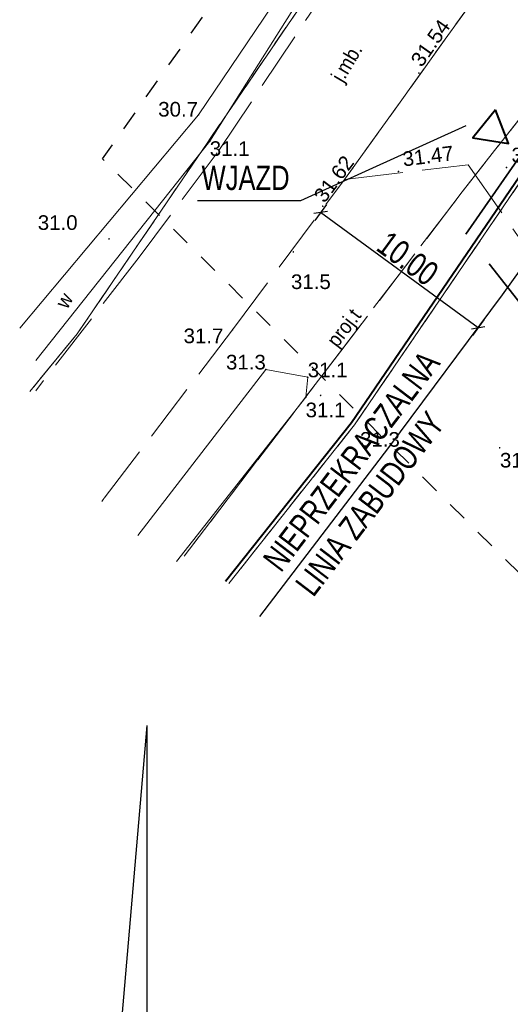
# Model space of a CAD drawing. Extents: x 5501473 to 5501729, y 5958827 to 5958978.
# Tile 3 of 7: x 5501566 to 5501592, y 5958884 to 5958935. Entities that reach past the tile are written whole.
import ezdxf
from ezdxf.enums import TextEntityAlignment as Align

# ---------------------------------------------------------------- set-up
doc = ezdxf.new("R2010")
doc.units = 0
doc.header["$PDMODE"] = 33
doc.header["$PDSIZE"] = 0.3
for name, pattern in [('1 1', [2, 1, -1]), ('3 1', [4, 3, -1]), ('EGUG', [2, 1, -1]), ('HIDDEN', [9.525, 6.35, -3.175])]:
    doc.linetypes.add(name, pattern=pattern)
for name, color, linetype, lineweight in [('--GRANICA DZIAŁKI', 2, 'Continuous', 40), ('--linia zabudowy', 252, 'Continuous', 30), ('EGDE', 251, 'Continuous', 20), ('EGPG', 251, 'Continuous', 20), ('EGPG_O', 251, 'Continuous', 20), ('EGUG', 251, 'Continuous', 20), ('OTK', 251, 'Continuous', 20), ('OTK_O', 251, 'Continuous', 20), ('OTRN', 251, 'Continuous', 20), ('OTRN_O', 251, 'Continuous', 18), ('OTRS', 251, 'Continuous', 20), ('OTRS_O', 251, 'Continuous', 18), ('SUT', 251, 'Continuous', 20), ('SUT_O', 251, 'Continuous', 20)]:
    doc.layers.add(name, color=color, linetype=linetype, lineweight=lineweight)
for name, color, linetype in [('--OPISY', 7, 'Continuous'), ('--zakres-WZ', 181, 'Continuous'), ('Strzałka', 251, 'Continuous')]:
    doc.layers.add(name, color=color, linetype=linetype)
doc.styles.add('1-500', font='arial.ttf', dxfattribs={"width": 0.75, "height": 1.25})
doc.styles.add('BDOT', font='Arial.ttf', dxfattribs={"width": 0.9})
doc.styles.add('EGBP', font='arial.ttf')
doc.styles.add('GESUT', font='Arial.ttf', dxfattribs={"width": 0.9})
doc.linetypes.add('LINIA ZAB2', pattern='A,0.4,[135,RODZLIN.shx,S=0.015,R=0,X=-0.1,Y=0],0.4', length=0.8)
doc.dimstyles.new('1-500', dxfattribs={"dimtxt": 1.25, "dimasz": 0.5, "dimexe": 0.5, "dimexo": 1, "dimgap": 0.09, "dimtad": 1, "dimzin": 0, "dimdsep": 46, "dimtxsty": '1-500', "dimblk": 'OBLIQUE', "dimcen": 0.09, "dimclrt": 256, "dimadec": 0, "dimazin": 0, "dimtfac": 1, "dimtdec": 4, "dimtix": 1, "dimtofl": 0, "dimtmove": 2, "dimatfit": 3, "dimldrblk": 'OBLIQUE', "dimfxl": 0.5, "dimfxlon": 1, "dimtvp": 0.9, "dimtolj": 1, "dimtzin": 0, "dimarcsym": 0})

# ---------------------------------------------------------------- blocks, each defined once
blk = doc.blocks.new('OTRN')
at = {"layer": 'OTRN', "color": 0, "const_width": 0.09}
blk.add_lwpolyline([(-0.04, 0, 1), (0.04, 0, 1)], format="xyb", close=True, dxfattribs=at)
at = {"layer": 'OTRN_O', "color": 0, "style": 'BDOT'}
blk.add_attdef('RZEDNA', (0.51, 0.52), '', height=1.5, dxfattribs=at)
blk = doc.blocks.new('EGPG_b')
at = {"layer": 'EGPG', "lineweight": 0}
h = blk.add_hatch(color=0, dxfattribs=at)
h.dxf.hatch_style = 1
edge = h.paths.add_edge_path()
edge.add_arc((0, 0), 0.09, 0, 360)
at = {"layer": 'EGPG_O', "color": 0, "style": 'EGBP'}
blk.add_attdef('NRP', (0.67, 0.52), '', height=1.5, dxfattribs=at)
blk = doc.blocks.new('OTRS')
at = {"layer": 'OTRS', "color": 0, "lineweight": -3, "const_width": 0.09}
blk.add_lwpolyline([(-0.04, 0, 1), (0.04, 0, 1)], format="xyb", close=True, dxfattribs=at)
at = {"layer": 'OTRS_O', "color": 0, "style": 'BDOT'}
blk.add_attdef('RZEDNA', (0.51, 0.52), '', height=1.5, dxfattribs=at)
blk = doc.blocks.new('_Oblique')
at = {"color": 0, "linetype": 'ByBlock', "lineweight": -2}
blk.add_line((-0.5, -0.5), (0.5, 0.5), dxfattribs=at)
blk = doc.blocks.new('*D233')
at = {"layer": '--linia zabudowy', "color": 0, "linetype": 'Continuous', "lineweight": -2}
for p, q in [((5501582.152, 5958925.117), (5501581.561, 5958924.309)), ((5501589.929, 5958918.811), (5501581.857, 5958924.713)), ((5501590.224, 5958919.214), (5501589.634, 5958918.407))]:
    blk.add_line(p, q, dxfattribs=at)
at = {"layer": 'Defpoints', "color": 0}
for p in [(5501583.09, 5958926.4), (5501581.857, 5958924.713), (5501591.163, 5958920.498)]:
    blk.add_point(p, dxfattribs=at)
at = {"layer": '--linia zabudowy', "color": 0, "lineweight": -2, "xscale": 0.5, "yscale": 0.5, "zscale": 0.5}
for p, rotation in [((5501581.857, 5958924.713), 143.8276371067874), ((5501589.929, 5958918.811), 323.8276371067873)]:
    blk.add_blockref('_Oblique', p, dxfattribs=dict(at, rotation=rotation))
at = {"layer": '--linia zabudowy', "linetype": 'LINIA ZAB2', "lineweight": 5, "insert": (5501586.323, 5958922.35), "char_height": 1.25, "attachment_point": 5, "rotation": 323.8276, "style": '1-500'}
blk.add_mtext('\\A1;10.00', dxfattribs=at)

msp = doc.modelspace()

# ---------------------------------------------------------------- linework, layer by layer
at = {"layer": '--zakres-WZ', "linetype": 'HIDDEN', "lineweight": 35}
msp.add_lwpolyline([(5501589.302, 5958923.596), (5501605.119, 5958946.432), (5501622.331, 5958936.641), (5501627.435, 5958946.919), (5501630.627, 5958945.228), (5501625.177, 5958934.409), (5501651.069, 5958901.344), (5501623.813, 5958879.625)], close=True, dxfattribs=at)
at = {"color": 0, "linetype": 'Continuous', "lineweight": 40}
msp.add_lwpolyline([(5501590.813, 5958929.977), (5501589.649, 5958928.537), (5501591.478, 5958928.249)], close=True, dxfattribs=at)
at = {"linetype": 'Continuous', "flags": 128}
msp.add_lwpolyline([(5501575.557, 5958925.318), (5501580.852, 5958925.318), (5501589.315, 5958929.164)], dxfattribs=at)
at = {"flags": 128}
for points in [[(5501572.953, 5958898.427), (5501570.711, 5958872.39), (5501575.195, 5958872.39)], [(5501572.953, 5958898.427), (5501572.953, 5958860.312)]]:
    msp.add_lwpolyline(points, dxfattribs=at)
at = {"layer": 'OTK', "lineweight": 18}
msp.add_lwpolyline([(5501574.476, 5958906.836), (5501581.1, 5958915.25), (5501581.2, 5958916.27), (5501579.05, 5958916.67), (5501572.489, 5958908.159)], dxfattribs=at)
at = {"layer": 'OTK', "linetype": '3 1', "lineweight": 18}
msp.add_lwpolyline([(5501570.644, 5958909.907), (5501570.76, 5958910.06)], dxfattribs=at)

# ---------------------------------------------------------------- block references
at = {"layer": 'OTRN'}
ref = msp.add_blockref('OTRN', (5501575.61, 5958929.72), dxfattribs=dict(at, xscale=0.5, yscale=0.5, zscale=0.5, rotation=360))
ref.add_attrib('RZEDNA', '30.7', dxfattribs={"layer": 'OTRN_O', "color": 0, "height": 0.75, "style": 'BDOT'}).set_placement((5501573.54, 5958930.376, 30.7), align=Align.TOP_LEFT)
ref = msp.add_blockref('OTRN', (5501576.18, 5958928.36), dxfattribs=dict(at, xscale=0.5, yscale=0.5, zscale=0.5, rotation=360))
ref.add_attrib('RZEDNA', '31.1', dxfattribs={"layer": 'OTRN_O', "color": 0, "height": 0.75, "style": 'BDOT'}).set_placement((5501576.18, 5958928.36, 31.1), align=Align.TOP_LEFT)
at = {"layer": 'OTRN', "xscale": 0.5, "yscale": 0.5, "zscale": 0.5}
msp.add_blockref('OTRN', (5501591.38, 5958927.02, 31.05), dxfattribs=at).add_auto_attribs({'RZEDNA': '31.1'})
at = {"layer": 'OTRN'}
ref = msp.add_blockref('OTRN', (5501571.02, 5958923.36), dxfattribs=dict(at, xscale=0.5, yscale=0.5, zscale=0.5, rotation=360))
ref.add_attrib('RZEDNA', '31.0', (5501567.37, 5958923.82, 31), dxfattribs={"layer": 'OTRN_O', "color": 0, "height": 0.75, "style": 'BDOT'})
ref = msp.add_blockref('OTRN', (5501580.46, 5958922.69), dxfattribs=dict(at, xscale=0.5, yscale=0.5, zscale=0.5, rotation=360))
ref.add_attrib('RZEDNA', '31.5', (5501580.34, 5958920.79, 31.5), dxfattribs={"layer": 'OTRN_O', "color": 0, "height": 0.75, "style": 'BDOT'})
ref = msp.add_blockref('OTRN', (5501577.35, 5958918.7), dxfattribs=dict(at, xscale=0.5, yscale=0.5, zscale=0.5, rotation=360))
ref.add_attrib('RZEDNA', '31.7', (5501574.839, 5958918.016, 31.7), dxfattribs={"layer": 'OTRN_O', "color": 0, "height": 0.75, "style": 'BDOT'})
ref = msp.add_blockref('OTRN', (5501579.05, 5958916.67), dxfattribs=dict(at, xscale=0.5, yscale=0.5, zscale=0.5, rotation=360))
ref.add_attrib('RZEDNA', '31.3', dxfattribs={"layer": 'OTRN_O', "color": 0, "height": 0.75, "style": 'BDOT'}).set_placement((5501579.05, 5958916.67, 31.3), align=Align.RIGHT)
ref = msp.add_blockref('OTRN', (5501581.2, 5958916.27), dxfattribs=dict(at, xscale=0.5, yscale=0.5, zscale=0.5, rotation=360))
ref.add_attrib('RZEDNA', '31.1', (5501581.2, 5958916.27, 31.1), dxfattribs={"layer": 'OTRN_O', "color": 0, "height": 0.75, "style": 'BDOT'})
ref = msp.add_blockref('OTRN', (5501581.1, 5958915.25), dxfattribs=dict(at, xscale=0.5, yscale=0.5, zscale=0.5, rotation=360))
ref.add_attrib('RZEDNA', '31.1', dxfattribs={"layer": 'OTRN_O', "color": 0, "height": 0.75, "style": 'BDOT'}).set_placement((5501581.09, 5958914.97, 31.1), align=Align.TOP_LEFT)
ref = msp.add_blockref('OTRN', (5501581.86, 5958915.34), dxfattribs=dict(at, xscale=0.5, yscale=0.5, zscale=0.5, rotation=360))
ref.add_attrib('RZEDNA', '31.3', (5501583.879, 5958912.712, 31.3), dxfattribs={"layer": 'OTRN_O', "color": 0, "height": 0.75, "style": 'BDOT'})
ref = msp.add_blockref('OTRN', (5501591.03, 5958912.66), dxfattribs=dict(at, xscale=0.5, yscale=0.5, zscale=0.5, rotation=360))
ref.add_attrib('RZEDNA', '31.2', (5501591.046, 5958911.646, 31.2), dxfattribs={"layer": 'OTRN_O', "color": 0, "height": 0.75, "style": 'BDOT'})
at = {"layer": 'OTRS'}
ref = msp.add_blockref('OTRS', (5501586.894, 5958931.853, 31.54), dxfattribs=dict(at, xscale=0.5, yscale=0.5, zscale=0.5))
ref.add_attrib('RZEDNA', '31.54', (5501587.037, 5958932.111, 31.54), dxfattribs={"layer": 'OTRS_O', "color": 0, "height": 0.75, "rotation": 414.8657, "style": 'BDOT'})
ref = msp.add_blockref('OTRS', (5501585.85, 5958926.81, 31.47), dxfattribs=dict(at, xscale=0.5, yscale=0.5, zscale=0.5))
ref.add_attrib('RZEDNA', '31.47', (5501586.107, 5958927.068, 31.47), dxfattribs={"layer": 'OTRS_O', "color": 0, "height": 0.75, "rotation": 367.1819, "style": 'BDOT'})
ref = msp.add_blockref('OTRS', (5501581.969, 5958925.031, 31.62), dxfattribs=dict(at, xscale=0.5, yscale=0.5, zscale=0.5))
ref.add_attrib('RZEDNA', '31.62', (5501582.06, 5958925.156, 31.62), dxfattribs={"layer": 'OTRS_O', "color": 0, "height": 0.75, "rotation": 413.5521, "style": 'BDOT'})

# ---------------------------------------------------------------- texts
at = {"layer": '--OPISY', "insert": (5501575.76, 5958927.112), "char_height": 1.25, "width": 27.21426, "attachment_point": 1, "line_spacing_factor": 0.8, "style": '1-500'}
msp.add_mtext('\\pxsm1,;WJAZD', dxfattribs=at)
at = {"layer": 'OTK_O', "char_height": 0.75, "attachment_point": 5, "rotation": 59.2645, "style": 'BDOT'}
for s, insert in [('j.mb.', (5501583.29, 5958932.33)), ('w', (5501568.724, 5958920.203))]:
    msp.add_mtext(s, dxfattribs=dict(at, insert=insert))
at = {"layer": 'SUT_O', "insert": (5501582.89, 5958917.61), "char_height": 0.75, "attachment_point": 7, "rotation": 52.6542, "style": 'GESUT', "bg_fill": 3, "box_fill_scale": 1.1, "bg_fill_color": 256, "bg_fill_transparency": 0}
msp.add_mtext('proj.t', dxfattribs=at)

# ---------------------------------------------------------------- next in the draw order: linework, layer by layer
at = {"layer": 'EGDE', "lineweight": 18}
for points in [[(5501601.139, 5958969.296), (5501599.28, 5958965.11), (5501593.25, 5958953.5), (5501569.38, 5958918.49), (5501566.963, 5958915.542)], [(5501660.129, 5958931.433), (5501651.95, 5958919.55), (5501605.45, 5958945.9), (5501583.6, 5958913.84), (5501577.149, 5958905.701)]]:
    msp.add_lwpolyline(points, dxfattribs=at)
at = {"layer": 'EGUG', "linetype": 'EGUG', "lineweight": 18}
msp.add_lwpolyline([(5501601.087, 5958969.177), (5501599.28, 5958965.11), (5501593.25, 5958953.5), (5501569.38, 5958918.49), (5501566.922, 5958915.492)], dxfattribs=at)
at = {"layer": 'SUT', "linetype": '3 1', "lineweight": 18}
msp.add_lwpolyline([(5501617.38, 5958945.79), (5501617.98, 5958946.2), (5501618.71, 5958947.52), (5501612.18, 5958951.27), (5501611.17, 5958951.85), (5501609.04, 5958953.07), (5501605.12, 5958946.17), (5501589.11, 5958925.77), (5501582.89, 5958917.61), (5501575.143, 5958907.462)], dxfattribs=at)

# ---------------------------------------------------------------- next in the draw order: dimensions: what is measured, and where the dimension line sits
at = {"layer": '--linia zabudowy', "linetype": 'Continuous', "lineweight": 5}
dim = msp.add_aligned_dim(p1=(5501591.163, 5958920.498), p2=(5501583.09, 5958926.4), distance=2.09, dimstyle='1-500', override={"dimtxt": 1.25}, dxfattribs=at)
dim.commit()
dim.dimension.update_dxf_attribs({"geometry": '*D233', "text_midpoint": (5501586.323, 5958922.35)})

# ---------------------------------------------------------------- next in the draw order: block references
at = {"layer": 'EGPG', "xscale": 0.5, "yscale": 0.5, "zscale": 0.5, "rotation": 360}
for p in [(5501569.38, 5958918.49), (5501583.6, 5958913.84)]:
    msp.add_blockref('EGPG_b', p, dxfattribs=at)

# ---------------------------------------------------------------- next in the draw order: linework, layer by layer
at = {"layer": '--GRANICA DZIAŁKI', "linetype": 'Continuous', "flags": 128}
msp.add_lwpolyline([(5501576.992, 5958905.825), (5501583.439, 5958913.959), (5501598.7, 5958936.348), (5501605.388, 5958946.165), (5501651.889, 5958919.814), (5501660.026, 5958931.636)], dxfattribs=at)
at = {"layer": '--linia zabudowy', "linetype": 'LINIA ZAB2', "ltscale": 10}
msp.add_lwpolyline([(5501617.071, 5958962.244), (5501614.243, 5958955.722), (5501613.254, 5958953.413), (5501598.802, 5958931.151), (5501591.163, 5958920.498), (5501585.335, 5958912.679), (5501578.719, 5958904.006)], dxfattribs=at)
at = {"layer": 'EGDE', "lineweight": 18}
for points in [[(5501567.334, 5958915.995), (5501569.38, 5958918.49), (5501593.25, 5958953.5), (5501599.28, 5958965.11), (5501601.24, 5958969.524)], [(5501577.806, 5958906.53), (5501583.6, 5958913.84), (5501605.45, 5958945.9), (5501608.46, 5958951.15), (5501615.963, 5958965.426)]]:
    msp.add_lwpolyline(points, dxfattribs=at)
at = {"layer": 'EGUG', "linetype": 'EGUG', "lineweight": 18}
for points in [[(5501567.165, 5958915.788), (5501569.38, 5958918.49), (5501593.25, 5958953.5), (5501599.28, 5958965.11), (5501600.976, 5958968.928)], [(5501577.763, 5958906.475), (5501583.6, 5958913.84), (5501592.28, 5958926.57), (5501605.45, 5958945.9), (5501608.46, 5958951.15), (5501615.995, 5958965.487)], [(5501646.844, 5958855.576), (5501641.46, 5958861.65), (5501592.28, 5958926.57), (5501583.6, 5958913.84), (5501577.9, 5958906.648)]]:
    msp.add_lwpolyline(points, dxfattribs=at)
at = {"layer": 'OTK', "linetype": '3 1', "lineweight": 18}
for points in [[(5501602.125, 5958968.909), (5501598.33, 5958960.31), (5501576.56, 5958927.77), (5501572.56, 5958922.43), (5501567.266, 5958915.574)], [(5501570.768, 5958910.07), (5501577.35, 5958918.7), (5501583.09, 5958926.4), (5501590.54, 5958936.79), (5501604.4, 5958958.14), (5501605.06, 5958959.68), (5501607.896, 5958966.221)], [(5501603.54, 5958933.46), (5501600.18, 5958932.26), (5501594.4, 5958932.15), (5501590.54, 5958936.79), (5501583.09, 5958926.4), (5501589.42, 5958927.16), (5501598.85, 5958913.64), (5501623.95, 5958880.79), (5501639, 5958859.47), (5501644.546, 5958853.722)]]:
    msp.add_lwpolyline(points, dxfattribs=at)
at = {"layer": 'OTK', "lineweight": 18}
msp.add_lwpolyline([(5501567.275, 5958917.123), (5501576.18, 5958928.36), (5501597.72, 5958962.45), (5501575.61, 5958929.72), (5501566.443, 5958918.79)], dxfattribs=at)
at = {"layer": 'Strzałka', "linetype": '1 1', "flags": 128}
msp.add_lwpolyline([(5501596.574, 5958964.164), (5501642.356, 5958940.252), (5501666.438, 5958909.985), (5501621.79, 5958876.648), (5501570.688, 5958927.46), (5501596.574, 5958964.164)], dxfattribs=at)
at = {"layer": 'SUT', "linetype": '3 1', "lineweight": 18}
msp.add_lwpolyline([(5501574.864, 5958907.101), (5501589.11, 5958925.77), (5501605.12, 5958946.17), (5501609.04, 5958953.07), (5501618.71, 5958947.52), (5501617.98, 5958946.2), (5501617.38, 5958945.79)], dxfattribs=at)

# ---------------------------------------------------------------- next in the draw order: texts
at = {"layer": '--linia zabudowy', "linetype": 'LINIA ZAB2', "ltscale": 10, "insert": (5501578.832, 5958906.977), "char_height": 1.25, "width": 27.21426, "attachment_point": 1, "rotation": 52.6668, "line_spacing_factor": 0.8, "style": '1-500'}
msp.add_mtext('\\pxsm1,;NIEPRZEKRACZALNA \\PLINIA ZABUDOWY', dxfattribs=at)

doc.saveas('drawing.dxf')
